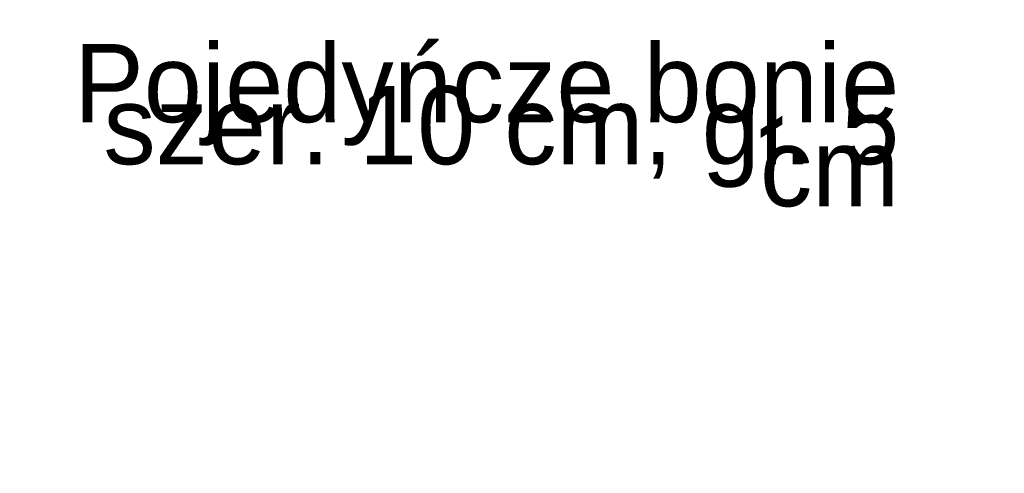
# Model space of a CAD drawing. Extents: x -149893 to 127691, y 5328 to 37028.
# Tile 59 of 88: x 64003 to 66270, y 19490 to 20535. Entities that reach past the tile are written whole.
import ezdxf

# ---------------------------------------------------------------- set-up
doc = ezdxf.new("R2010")
doc.units = 0
doc.header["$MEASUREMENT"] = 0
doc.layers.add('Arch opisy_Nr_Pióra__21', color=7, linetype='Continuous', lineweight=13)
doc.styles.add('GENERATED_STYLE_4', font='txt')
doc.dimstyles.new('GENERATED_STYLE__8', dxfattribs={"dimtxt": 0.18, "dimasz": 109.44, "dimexe": 0.18, "dimexo": 0.0625, "dimgap": 0.09, "dimtad": 0, "dimtih": 1, "dimtoh": 1, "dimdec": 4, "dimzin": 0, "dimdsep": 46, "dimcen": 0.09, "dimadec": 0, "dimazin": 0, "dimtfac": 1, "dimtdec": 4, "dimtmove": 0, "dimatfit": 3, "dimldrblk": 'ARROWHEAD_11', "dimfxl": 0, "dimtolj": 1, "dimtzin": 0, "dimarcsym": 0})

# ---------------------------------------------------------------- blocks, each defined once
blk = doc.blocks.new('ARROWHEAD_11')
at = {"color": 0, "linetype": 'Continuous', "lineweight": 0}
blk.add_line((0, 0), (-1, 0), dxfattribs=at)
at = {"color": 0, "linetype": 'Continuous', "lineweight": 0, "const_width": 0.25, "flags": 128}
blk.add_lwpolyline([(-0.125, 0, 1), (0.125, 0, 1)], format="xyb", close=True, dxfattribs=at)

msp = doc.modelspace()

# ---------------------------------------------------------------- texts
at = {"layer": 'Arch opisy_Nr_Pióra__21', "linetype": 'Continuous', "insert": (66028.6, 20291), "char_height": 180, "width": 2065.131, "attachment_point": 6, "line_spacing_factor": 0.322723, "style": 'GENERATED_STYLE_4'}
msp.add_mtext('{Pojedyńcze bonie\\Pszer. 10 cm, gł. 5 cm }', dxfattribs=at)

# ---------------------------------------------------------------- leaders
at = {"layer": 'Arch opisy_Nr_Pióra__21', "linetype": 'Continuous', "annotation_type": 0, "has_hookline": 1, "hookline_direction": 1, "text_width": 1782.9}
msp.add_leader([(68091.3, 19517.5), (67187.6, 20315.3), (66382.9, 20315.3)], dimstyle='GENERATED_STYLE__8', dxfattribs=at)

doc.saveas('drawing.dxf')
